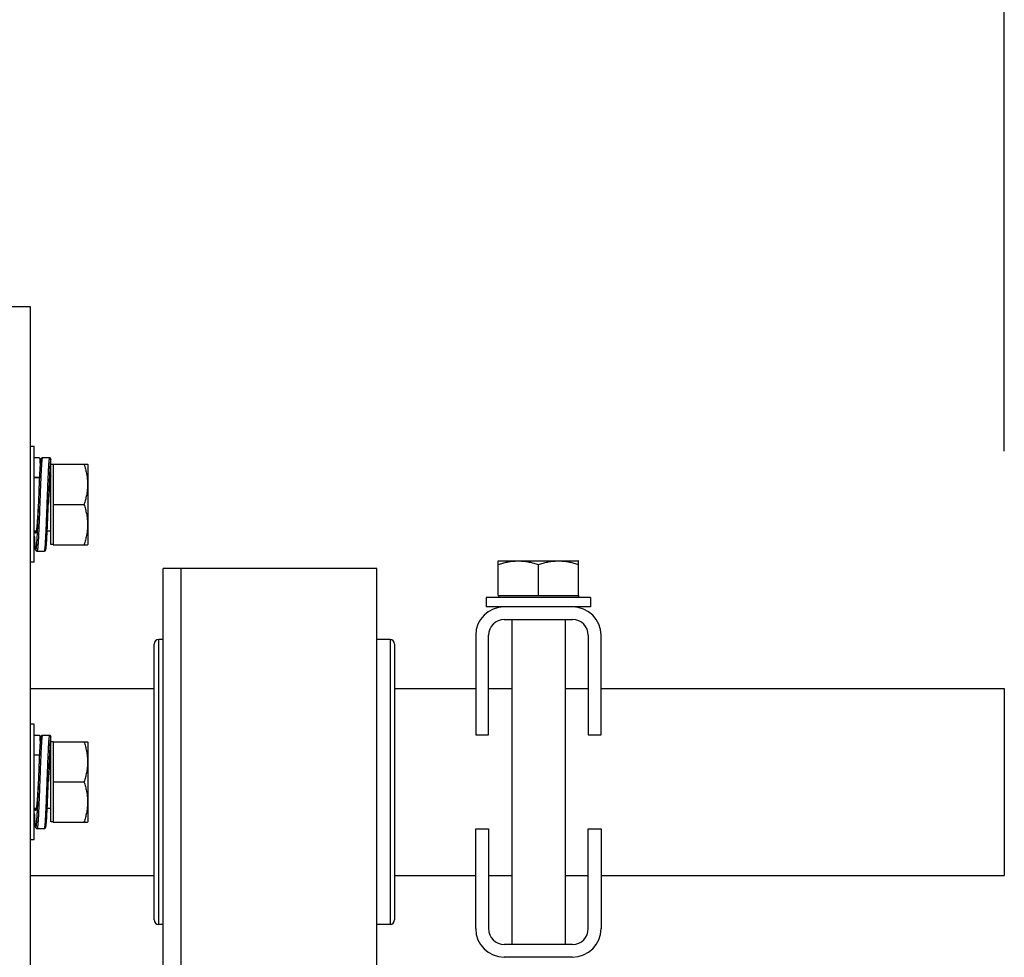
# Model space of a CAD drawing. Header units: inches. Extents: x 170 to 197.4, y 234.4 to 247.7.
# Tile 12 of 21: x 181.628 to 181.888, y 244.704 to 244.951. Entities that reach past the tile are written whole.
import ezdxf

# ---------------------------------------------------------------- set-up
doc = ezdxf.new("R2010")
doc.units = ezdxf.units.IN
doc.header["$LTSCALE"] = 0.25
doc.header["$MEASUREMENT"] = 0
doc.layers.add('780CD', color=7, linetype='Continuous')
doc.layers.add('ANNOTATIONS', color=1, linetype='Continuous')
doc.styles.add('ARIAL', font='arial.ttf', dxfattribs={"height": 0.09375})
doc.styles.get("Standard").update_dxf_attribs({"font": 'romans.shx'})
doc.dimstyles.new('DIMSTYLE_6', dxfattribs={"dimtxt": 0.0625, "dimasz": 0.15, "dimexe": 0.18, "dimexo": 0.0625, "dimgap": 0.09, "dimtad": 0, "dimtih": 1, "dimtoh": 1, "dimlfac": 26.666667, "dimzin": 4, "dimdsep": 46, "dimtxsty": 'Standard', "dimcen": 0.09, "dimadec": 0, "dimazin": 0, "dimtp": 0.01, "dimtm": 0.01, "dimtfac": 1, "dimtofl": 0, "dimtmove": 0, "dimatfit": 3, "dimfxl": 1, "dimtolj": 1, "dimtzin": 4, "dimarcsym": 0})

# ---------------------------------------------------------------- blocks, each defined once
blk = doc.blocks.new('*D7')
at = {"layer": 'ANNOTATIONS', "color": 0, "linetype": 'Continuous', "lineweight": -2, "transparency": 16777216}
for p, q in [((176.63762, 244.83722), (176.63762, 245.81849)), ((181.88762, 244.83722), (181.88762, 245.81849)), ((176.78762, 245.63849), (178.47337, 245.63849)), ((181.73762, 245.63849), (180.05188, 245.63849))]:
    blk.add_line(p, q, dxfattribs=at)
at = {"layer": 'ANNOTATIONS', "color": 0, "linetype": 'Continuous', "transparency": 16777216}
for points in [[(176.78762, 245.66349), (176.78762, 245.61349), (176.63762, 245.63849)], [(181.73762, 245.66349), (181.73762, 245.61349), (181.88762, 245.63849)]]:
    blk.add_solid(points, dxfattribs=at)
at = {"layer": 'defpoints', "color": 0, "linetype": 'Continuous', "transparency": 16777216}
for p in [(181.88762, 245.63849), (176.63762, 244.77472), (181.88762, 244.77472)]:
    blk.add_point(p, dxfattribs=at)
at = {"layer": 'ANNOTATIONS', "color": 0, "linetype": 'Continuous', "transparency": 16777216, "insert": (179.26262, 245.63849), "char_height": 0.09375, "attachment_point": 5, "style": 'ARIAL'}
blk.add_mtext('\\A1;OPENING WIDTH + 20"        ', dxfattribs=at)

msp = doc.modelspace()

# ---------------------------------------------------------------- linework, layer by layer
at = {"layer": '780CD', "linetype": 'Continuous'}
for p, q in [((181.61701, 244.87535), (181.63107, 244.87535)), ((181.63107, 244.87535), (181.63107, 244.5416)), ((181.63215, 244.8384), (181.63107, 244.8384)), ((181.63215, 244.80795), (181.63215, 244.8384)), ((181.63335, 244.83543), (181.63215, 244.83543)), ((181.63336, 244.83543), (181.63335, 244.83543)), ((181.63617, 244.83543), (181.63429, 244.83543)), ((181.63373, 244.83404), (181.63373, 244.83506)), ((181.63654, 244.81263), (181.63654, 244.83506)), ((181.6371, 244.83371), (181.63654, 244.83371)), ((181.6371, 244.83376), (181.6371, 244.81258)), ((181.6371, 244.83376), (181.64616, 244.83376)), ((181.64616, 244.83376), (181.64622, 244.83367)), ((181.64622, 244.83367), (181.64622, 244.81267)), ((181.63215, 244.83033), (181.63335, 244.83033)), ((181.6335, 244.8302), (181.63215, 244.8302)), ((181.63654, 244.8302), (181.63638, 244.8302)), ((181.6371, 244.82317), (181.64524, 244.82317)), ((181.63267, 244.81614), (181.63215, 244.81614)), ((181.63654, 244.81614), (181.63555, 244.81614)), ((181.6371, 244.81263), (181.63654, 244.81263)), ((181.6371, 244.81258), (181.64616, 244.81258)), ((181.64616, 244.81258), (181.64622, 244.81267)), ((181.63288, 244.81091), (181.63476, 244.81091)), ((181.63215, 244.80795), (181.63107, 244.80795)), ((181.75433, 244.80829), (181.75442, 244.80834)), ((181.75433, 244.79922), (181.75433, 244.80829)), ((181.75442, 244.80834), (181.77542, 244.80834)), ((181.76492, 244.79922), (181.76492, 244.80736)), ((181.77551, 244.80829), (181.77542, 244.80834)), ((181.77551, 244.79922), (181.77551, 244.80829)), ((181.66609, 244.44776), (181.66609, 244.80635)), ((181.72234, 244.80635), (181.66609, 244.80635)), ((181.67078, 244.80635), (181.67078, 244.4876)), ((181.72234, 244.44776), (181.72234, 244.80635)), ((181.75433, 244.79922), (181.77551, 244.79922)), ((181.75438, 244.79922), (181.75438, 244.79866)), ((181.77546, 244.79922), (181.77546, 244.79866)), ((181.75116, 244.79866), (181.75116, 244.79622)), ((181.77868, 244.79866), (181.75116, 244.79866)), ((181.75591, 244.79622), (181.75116, 244.79622)), ((181.77392, 244.79622), (181.75592, 244.79622)), ((181.77868, 244.79622), (181.77393, 244.79622)), ((181.77868, 244.79866), (181.77868, 244.79622)), ((181.75592, 244.79285), (181.77392, 244.79285)), ((181.75789, 244.79285), (181.75789, 244.70735)), ((181.77195, 244.79285), (181.77195, 244.70735)), ((181.74842, 244.78872), (181.74842, 244.76247)), ((181.7518, 244.76247), (181.7518, 244.78872)), ((181.77805, 244.78872), (181.77805, 244.76247)), ((181.78142, 244.76247), (181.78142, 244.78872)), ((181.66375, 244.71377), (181.66375, 244.78643)), ((181.66492, 244.7126), (181.66492, 244.7876)), ((181.66609, 244.7876), (181.66492, 244.7876)), ((181.72586, 244.7876), (181.72234, 244.7876)), ((181.72586, 244.7876), (181.72586, 244.7126)), ((181.72703, 244.78643), (181.72703, 244.71377)), ((181.63107, 244.77472), (181.66375, 244.77472)), ((181.72703, 244.77472), (181.74842, 244.77472)), ((181.7518, 244.77472), (181.75789, 244.77472)), ((181.77195, 244.77472), (181.77805, 244.77472)), ((181.78142, 244.77472), (181.88762, 244.77472)), ((181.88762, 244.77472), (181.88762, 244.72548)), ((181.63215, 244.76532), (181.63107, 244.76532)), ((181.63215, 244.73487), (181.63215, 244.76532)), ((181.63335, 244.76236), (181.63215, 244.76236)), ((181.63336, 244.76236), (181.63335, 244.76236)), ((181.63373, 244.76097), (181.63373, 244.76199)), ((181.63617, 244.76236), (181.63429, 244.76236)), ((181.63654, 244.73956), (181.63654, 244.76199)), ((181.6371, 244.76064), (181.63654, 244.76064)), ((181.6371, 244.76069), (181.64616, 244.76069)), ((181.6371, 244.76069), (181.6371, 244.73951)), ((181.64616, 244.76069), (181.64622, 244.7606)), ((181.64622, 244.7606), (181.64622, 244.7396)), ((181.74842, 244.76247), (181.7518, 244.76247)), ((181.77805, 244.76247), (181.78142, 244.76247)), ((181.63215, 244.75726), (181.63335, 244.75726)), ((181.6335, 244.75713), (181.63215, 244.75713)), ((181.63654, 244.75713), (181.63638, 244.75713)), ((181.6371, 244.7501), (181.64524, 244.7501)), ((181.63267, 244.74307), (181.63215, 244.74307)), ((181.63654, 244.74307), (181.63555, 244.74307)), ((181.6371, 244.73956), (181.63654, 244.73956)), ((181.6371, 244.73951), (181.64616, 244.73951)), ((181.64616, 244.73951), (181.64622, 244.7396)), ((181.63288, 244.73784), (181.63476, 244.73784)), ((181.74842, 244.73772), (181.7518, 244.73772)), ((181.74842, 244.71147), (181.74842, 244.73772)), ((181.7518, 244.73772), (181.7518, 244.71147)), ((181.77805, 244.73772), (181.78142, 244.73772)), ((181.77805, 244.71147), (181.77805, 244.73772)), ((181.78142, 244.73772), (181.78142, 244.71147)), ((181.63215, 244.73487), (181.63107, 244.73487)), ((181.63107, 244.72548), (181.66375, 244.72548)), ((181.72703, 244.72548), (181.74842, 244.72548)), ((181.7518, 244.72548), (181.75789, 244.72548)), ((181.77195, 244.72548), (181.77805, 244.72548)), ((181.78142, 244.72548), (181.88762, 244.72548)), ((181.66609, 244.7126), (181.66492, 244.7126)), ((181.72586, 244.7126), (181.72234, 244.7126)), ((181.75592, 244.70735), (181.77392, 244.70735)), ((181.77392, 244.70397), (181.75592, 244.70397)), ((181.75789, 244.70397), (181.75789, 244.70388)), ((181.77195, 244.70397), (181.77195, 244.70388))]:
    msp.add_line(p, q, dxfattribs=at)
for centre, radius, start, end in [((181.75592, 244.78872), 0.0075, 90, 180), ((181.77392, 244.78872), 0.0075, 0, 90), ((181.75592, 244.78872), 0.00413, 90, 180), ((181.77392, 244.78872), 0.00413, 0, 90), ((181.66492, 244.78643), 0.00117, 90, 180), ((181.72586, 244.78643), 0.00117, 0, 90), ((181.66492, 244.71377), 0.00117, 180, 270), ((181.72586, 244.71377), 0.00117, 270, 0), ((181.75592, 244.71147), 0.0075, 180, 270), ((181.75592, 244.71147), 0.00413, 180, 270), ((181.77392, 244.71147), 0.00413, 270, 0), ((181.77392, 244.71147), 0.0075, 270, 0)]:
    msp.add_arc(centre, radius, start, end, dxfattribs=at)
for points in [[(181.63377, 244.83507), (181.63376, 244.8351), (181.63374, 244.83515), (181.63371, 244.83521), (181.63366, 244.83528), (181.63358, 244.83536), (181.63345, 244.83542), (181.63336, 244.83543)], [(181.63373, 244.83506), (181.63372, 244.83516), (181.63368, 244.83525), (181.63362, 244.83532), (181.63354, 244.83538), (181.63345, 244.83542), (181.63336, 244.83543)], [(181.63429, 244.83543), (181.6342, 244.83542), (181.63407, 244.83536), (181.63398, 244.83528), (181.63393, 244.83521), (181.6339, 244.83515), (181.63388, 244.8351), (181.63387, 244.83504), (181.63385, 244.83498), (181.63384, 244.83492), (181.63382, 244.83484), (181.63382, 244.83483)], [(181.63429, 244.83543), (181.63426, 244.8354), (181.63423, 244.83531), (181.6342, 244.83516), (181.63416, 244.83495), (181.63413, 244.83468), (181.6341, 244.83435), (181.63407, 244.83397), (181.63404, 244.83353), (181.63401, 244.83304), (181.634, 244.83294)], [(181.63617, 244.83543), (181.63613, 244.8354), (181.6361, 244.83531), (181.63607, 244.83516), (181.63604, 244.83495), (181.63601, 244.83468), (181.63598, 244.83435), (181.63594, 244.83397), (181.63591, 244.83353), (181.63588, 244.83304), (181.63585, 244.8325), (181.63582, 244.83192), (181.63579, 244.83129), (181.63576, 244.83062), (181.63574, 244.83033)], [(181.63654, 244.83506), (181.63653, 244.83516), (181.63649, 244.83525), (181.63643, 244.83532), (181.63635, 244.83538), (181.63626, 244.83542), (181.63617, 244.83543)], [(181.63382, 244.83483), (181.63381, 244.83476), (181.6338, 244.83467), (181.63378, 244.83457), (181.63377, 244.83446), (181.63376, 244.83434), (181.63374, 244.8342), (181.63373, 244.83405), (181.63371, 244.83389), (181.6337, 244.83371), (181.63368, 244.83352), (181.63367, 244.83331), (181.63365, 244.83308), (181.63364, 244.83283), (181.63362, 244.83257), (181.6336, 244.83228), (181.63359, 244.83198), (181.63357, 244.83165), (181.63355, 244.83131), (181.63353, 244.83094), (181.63351, 244.83055), (181.6335, 244.8302)], [(181.63382, 244.83481), (181.63379, 244.83493), (181.63376, 244.83503), (181.63373, 244.83506)], [(181.63382, 244.83483), (181.63382, 244.83484), (181.63381, 244.83491), (181.63379, 244.83498), (181.63378, 244.83504), (181.63377, 244.83507)], [(181.634, 244.83294), (181.63397, 244.8325), (181.63394, 244.83192), (181.63391, 244.83129), (181.63388, 244.83062), (181.63386, 244.8302)], [(181.63654, 244.83506), (181.63651, 244.83503), (181.63648, 244.83493), (181.63644, 244.83478), (181.63641, 244.83457), (181.63638, 244.83429), (181.63635, 244.83396), (181.63631, 244.83357), (181.63628, 244.83313), (181.63625, 244.83263), (181.63622, 244.83209), (181.63619, 244.8315), (181.63615, 244.83087), (181.63613, 244.83034)], [(181.64524, 244.83376), (181.64562, 244.83253), (181.6459, 244.83136), (181.64609, 244.8302), (181.64618, 244.82904), (181.64618, 244.82789), (181.64609, 244.82673), (181.6459, 244.82557), (181.64562, 244.8244), (181.64524, 244.82317)], [(181.6335, 244.8302), (181.63349, 244.83014), (181.63347, 244.82972), (181.63345, 244.82927), (181.63343, 244.8288), (181.63341, 244.82831), (181.63339, 244.82781), (181.63337, 244.82728), (181.63335, 244.82674), (181.63333, 244.82618), (181.63331, 244.82561), (181.63328, 244.82502), (181.63326, 244.82441), (181.63324, 244.8238), (181.63321, 244.82317)], [(181.63386, 244.8302), (181.63385, 244.82992), (181.63382, 244.82918), (181.63379, 244.82841), (181.63375, 244.82761), (181.63372, 244.8268), (181.63369, 244.82596), (181.63366, 244.82511), (181.63363, 244.82425), (181.6336, 244.82339), (181.63356, 244.82252), (181.63353, 244.82166), (181.6335, 244.82081), (181.63347, 244.81996), (181.63344, 244.81914), (181.63341, 244.81833), (181.63337, 244.81755), (181.63334, 244.81679), (181.63331, 244.81614)], [(181.63335, 244.83033), (181.63345, 244.83035), (181.63351, 244.83037)], [(181.63344, 244.8302), (181.63344, 244.83021), (181.63339, 244.8303), (181.63335, 244.83033)], [(181.63574, 244.8302), (181.63572, 244.82992), (181.63569, 244.82918), (181.63566, 244.82841), (181.63563, 244.82761), (181.6356, 244.8268), (181.63557, 244.82596), (181.63553, 244.82511), (181.6355, 244.82425), (181.63547, 244.82339), (181.63544, 244.82252), (181.63541, 244.82166), (181.63538, 244.82081), (181.63534, 244.81996), (181.63531, 244.81914), (181.63528, 244.81833), (181.63525, 244.81755), (181.63522, 244.81679), (181.63519, 244.81614)], [(181.63574, 244.83033), (181.63574, 244.8302)], [(181.63584, 244.82317), (181.63585, 244.82346), (181.63588, 244.82396), (181.63591, 244.82446), (181.63594, 244.82493), (181.63597, 244.8254), (181.636, 244.82584), (181.63603, 244.82626), (181.63605, 244.82667), (181.63608, 244.82705), (181.63611, 244.82741), (181.63613, 244.82775), (181.63615, 244.82806), (181.63618, 244.82836), (181.6362, 244.82863), (181.63622, 244.82888), (181.63625, 244.82911), (181.63627, 244.82932), (181.63629, 244.82952), (181.63631, 244.82969), (181.63633, 244.82984), (181.63635, 244.82998), (181.63636, 244.8301), (181.63638, 244.83021), (181.6364, 244.8303), (181.63641, 244.83037), (181.63643, 244.83043), (181.63643, 244.83045)], [(181.63638, 244.8302), (181.63634, 244.82996), (181.6363, 244.82964), (181.63626, 244.82927), (181.63622, 244.82885), (181.63618, 244.82838), (181.63614, 244.82787), (181.6361, 244.82732), (181.63606, 244.82674), (181.63602, 244.82613), (181.63598, 244.8255), (181.63594, 244.82485), (181.6359, 244.82418), (181.63586, 244.82351), (181.63584, 244.82317)], [(181.63612, 244.8302), (181.63612, 244.83019), (181.63609, 244.82948), (181.63606, 244.82874), (181.63602, 244.82797), (181.63599, 244.82717), (181.63596, 244.82635), (181.63593, 244.82552), (181.63589, 244.82467), (181.63586, 244.82381), (181.63584, 244.82317)], [(181.63613, 244.83034), (181.63612, 244.8302)], [(181.63654, 244.83071), (181.6365, 244.83068), (181.63646, 244.83059), (181.63642, 244.83044), (181.63638, 244.83023)], [(181.63638, 244.83023), (181.63638, 244.83023)], [(181.63638, 244.83023), (181.63638, 244.8302)], [(181.63643, 244.83045), (181.63649, 244.83052), (181.63653, 244.83061), (181.63654, 244.83071)], [(181.63643, 244.83045), (181.63644, 244.83047), (181.63644, 244.83047)], [(181.63321, 244.82317), (181.63319, 244.82281), (181.63316, 244.82229), (181.63313, 244.82178), (181.6331, 244.8213), (181.63307, 244.82082), (181.63304, 244.82037), (181.63301, 244.81994), (181.63299, 244.81954), (181.63296, 244.81915), (181.63293, 244.81879), (181.63291, 244.81845), (181.63288, 244.81814), (181.63286, 244.81785), (181.63284, 244.81758), (181.63281, 244.81733), (181.63279, 244.81711), (181.63277, 244.8169), (181.63275, 244.81671), (181.63273, 244.81655), (181.63271, 244.8164), (181.63269, 244.81627), (181.63267, 244.81616), (181.63266, 244.81606), (181.63264, 244.81598), (181.63262, 244.81592), (181.63261, 244.81588), (181.63261, 244.81588)], [(181.63321, 244.82317), (181.63319, 244.82283), (181.63315, 244.82216), (181.63311, 244.82149), (181.63307, 244.82084), (181.63303, 244.82021), (181.63299, 244.8196), (181.63295, 244.81902), (181.63291, 244.81847), (181.63287, 244.81796), (181.63283, 244.81749), (181.63279, 244.81707), (181.63275, 244.8167), (181.63271, 244.81638), (181.63267, 244.81614)], [(181.63321, 244.82317), (181.6332, 244.82296), (181.63317, 244.8221), (181.63314, 244.82125), (181.63311, 244.82041), (181.63308, 244.81958), (181.63304, 244.81877), (181.63301, 244.81799), (181.63298, 244.81723), (181.63295, 244.8165), (181.63293, 244.81614)], [(181.63555, 244.81614), (181.63557, 244.81647), (181.63559, 244.81686), (181.63561, 244.81727), (181.63562, 244.81769), (181.63564, 244.81812), (181.63566, 244.81857), (181.63568, 244.81903), (181.6357, 244.81951), (181.63572, 244.81999), (181.63574, 244.82049), (181.63576, 244.821), (181.63578, 244.82152), (181.6358, 244.82205), (181.63582, 244.82258), (181.63584, 244.82313), (181.63584, 244.82317)], [(181.64524, 244.82317), (181.64562, 244.82195), (181.6459, 244.82077), (181.64609, 244.81961), (181.64618, 244.81845), (181.64618, 244.8173), (181.64609, 244.81614), (181.6459, 244.81499), (181.64562, 244.81381), (181.64524, 244.81258)], [(181.63292, 244.81601), (181.63291, 244.81581), (181.63288, 244.81515), (181.63285, 244.81454), (181.63282, 244.81397), (181.63278, 244.81345), (181.63275, 244.81298), (181.63272, 244.81257), (181.63269, 244.81221), (181.63266, 244.81191), (181.63262, 244.81166), (181.63259, 244.81148), (181.63256, 244.81135), (181.63253, 244.81129), (181.63249, 244.81129), (181.63246, 244.81135), (181.63243, 244.81148), (181.6324, 244.81166), (181.63236, 244.81191), (181.63233, 244.81221), (181.6323, 244.81257), (181.63227, 244.81298), (181.63223, 244.81345), (181.6322, 244.81397), (181.63217, 244.81454), (181.63215, 244.81486)], [(181.63215, 244.81485), (181.63217, 244.81462), (181.63218, 244.81432), (181.6322, 244.81403), (181.63222, 244.81375), (181.63223, 244.8135), (181.63225, 244.81326), (181.63226, 244.81303), (181.63228, 244.81283), (181.63229, 244.81263), (181.63231, 244.81245), (181.63232, 244.81229), (181.63234, 244.81214), (181.63235, 244.81201), (181.63236, 244.81188), (181.63238, 244.81177), (181.63239, 244.81167), (181.63241, 244.81158), (181.63242, 244.8115), (181.63243, 244.81142), (181.63245, 244.81136), (181.63246, 244.8113), (181.63248, 244.81124), (181.6325, 244.81118), (181.63253, 244.81112), (181.63258, 244.81105), (181.63267, 244.81097), (181.6328, 244.81092), (181.63288, 244.81091)], [(181.63267, 244.81614), (181.63267, 244.81611), (181.63263, 244.8159), (181.63259, 244.81575), (181.63255, 244.81566), (181.63251, 244.81563), (181.63247, 244.81566), (181.63243, 244.81575), (181.63239, 244.8159), (181.63235, 244.81611), (181.63234, 244.81614)], [(181.63331, 244.81614), (181.63331, 244.81607), (181.63328, 244.81538), (181.63325, 244.81473), (181.63322, 244.81413), (181.63318, 244.81356), (181.63315, 244.81305), (181.63312, 244.81259), (181.63309, 244.81218), (181.63306, 244.81182), (181.63303, 244.81152), (181.633, 244.81128), (181.63296, 244.8111), (181.63293, 244.81098), (181.6329, 244.81092), (181.63288, 244.81091)], [(181.63293, 244.81614), (181.63292, 244.81601)], [(181.63476, 244.81091), (181.63485, 244.81092), (181.63498, 244.81097), (181.63507, 244.81105), (181.63511, 244.81112), (181.63514, 244.81118), (181.63517, 244.81124), (181.63518, 244.8113), (181.6352, 244.81136), (181.63521, 244.81142), (181.63523, 244.81149), (181.63524, 244.81157), (181.63525, 244.81166), (181.63526, 244.81176), (181.63528, 244.81187), (181.63529, 244.81199), (181.6353, 244.81211), (181.63532, 244.81226), (181.63533, 244.81241), (181.63535, 244.81258), (181.63536, 244.81276), (181.63538, 244.81295), (181.63539, 244.81316), (181.63541, 244.81339), (181.63542, 244.81362), (181.63544, 244.81388), (181.63545, 244.81415), (181.63547, 244.81443), (181.63548, 244.81473), (181.6355, 244.81505), (181.63552, 244.81538), (181.63553, 244.81573), (181.63555, 244.81609), (181.63555, 244.81614)], [(181.63519, 244.81614), (181.63519, 244.81607), (181.63515, 244.81538), (181.63512, 244.81473), (181.63509, 244.81413), (181.63506, 244.81356), (181.63503, 244.81305), (181.635, 244.81259), (181.63496, 244.81218), (181.63493, 244.81182), (181.6349, 244.81152), (181.63487, 244.81128), (181.63484, 244.8111), (181.63481, 244.81098), (181.63478, 244.81092), (181.63476, 244.81091)], [(181.75433, 244.80736), (181.75556, 244.80774), (181.75674, 244.80802), (181.7579, 244.80821), (181.75905, 244.8083), (181.76021, 244.8083), (181.76136, 244.80821), (181.76252, 244.80802), (181.7637, 244.80774), (181.76492, 244.80736)], [(181.76492, 244.80736), (181.76615, 244.80774), (181.76733, 244.80802), (181.76849, 244.80821), (181.76964, 244.8083), (181.77079, 244.8083), (181.77195, 244.80821), (181.77311, 244.80802), (181.77429, 244.80774), (181.77551, 244.80736)], [(181.63377, 244.762), (181.63376, 244.76203), (181.63374, 244.76208), (181.63371, 244.76214), (181.63366, 244.76221), (181.63358, 244.76229), (181.63345, 244.76235), (181.63336, 244.76236)], [(181.63373, 244.76199), (181.63372, 244.76208), (181.63368, 244.76217), (181.63362, 244.76225), (181.63354, 244.76231), (181.63345, 244.76235), (181.63336, 244.76236)], [(181.63382, 244.76176), (181.63381, 244.76169), (181.6338, 244.7616), (181.63378, 244.7615), (181.63377, 244.76139), (181.63376, 244.76126), (181.63374, 244.76113), (181.63373, 244.76098), (181.63371, 244.76082), (181.6337, 244.76064), (181.63368, 244.76045), (181.63367, 244.76024), (181.63365, 244.76001), (181.63364, 244.75976), (181.63362, 244.7595), (181.6336, 244.75921), (181.63359, 244.75891), (181.63357, 244.75858), (181.63355, 244.75823), (181.63353, 244.75787), (181.63351, 244.75748), (181.6335, 244.75713)], [(181.63382, 244.76174), (181.63379, 244.76186), (181.63376, 244.76196), (181.63373, 244.76199)], [(181.63382, 244.76176), (181.63382, 244.76177), (181.63381, 244.76184), (181.63379, 244.76191), (181.63378, 244.76197), (181.63377, 244.762)], [(181.63429, 244.76236), (181.6342, 244.76235), (181.63407, 244.76229), (181.63398, 244.76221), (181.63393, 244.76214), (181.6339, 244.76208), (181.63388, 244.76203), (181.63387, 244.76197), (181.63385, 244.76191), (181.63384, 244.76184), (181.63382, 244.76177), (181.63382, 244.76176)], [(181.63429, 244.76236), (181.63426, 244.76233), (181.63423, 244.76224), (181.6342, 244.76209), (181.63416, 244.76188), (181.63413, 244.76161), (181.6341, 244.76128), (181.63407, 244.7609), (181.63404, 244.76046), (181.63401, 244.75997), (181.634, 244.75987)], [(181.63617, 244.76236), (181.63613, 244.76233), (181.6361, 244.76224), (181.63607, 244.76209), (181.63604, 244.76188), (181.63601, 244.76161), (181.63598, 244.76128), (181.63594, 244.7609), (181.63591, 244.76046), (181.63588, 244.75997), (181.63585, 244.75943), (181.63582, 244.75885), (181.63579, 244.75822), (181.63576, 244.75755), (181.63574, 244.75726)], [(181.63654, 244.76199), (181.63651, 244.76196), (181.63648, 244.76186), (181.63644, 244.76171), (181.63641, 244.76149), (181.63638, 244.76122), (181.63635, 244.76089), (181.63631, 244.7605), (181.63628, 244.76006), (181.63625, 244.75956), (181.63622, 244.75902), (181.63619, 244.75843), (181.63615, 244.7578), (181.63613, 244.75726)], [(181.63654, 244.76199), (181.63653, 244.76208), (181.63649, 244.76217), (181.63643, 244.76225), (181.63635, 244.76231), (181.63626, 244.76235), (181.63617, 244.76236)], [(181.64524, 244.76069), (181.64562, 244.75946), (181.6459, 244.75828), (181.64609, 244.75713), (181.64618, 244.75597), (181.64618, 244.75482), (181.64609, 244.75366), (181.6459, 244.7525), (181.64562, 244.75133), (181.64524, 244.7501)], [(181.63335, 244.75726), (181.63345, 244.75728), (181.63351, 244.75729)], [(181.634, 244.75987), (181.63397, 244.75943), (181.63394, 244.75885), (181.63391, 244.75822), (181.63388, 244.75755), (181.63386, 244.75713)], [(181.63584, 244.7501), (181.63585, 244.75039), (181.63588, 244.75089), (181.63591, 244.75138), (181.63594, 244.75186), (181.63597, 244.75232), (181.636, 244.75277), (181.63603, 244.75319), (181.63605, 244.7536), (181.63608, 244.75398), (181.63611, 244.75434), (181.63613, 244.75468), (181.63615, 244.75499), (181.63618, 244.75529), (181.6362, 244.75556), (181.63622, 244.75581), (181.63625, 244.75604), (181.63627, 244.75625), (181.63629, 244.75644), (181.63631, 244.75662), (181.63633, 244.75677), (181.63635, 244.75691), (181.63636, 244.75703), (181.63638, 244.75714), (181.6364, 244.75723), (181.63641, 244.7573), (181.63643, 244.75736), (181.63643, 244.75738)], [(181.63654, 244.75764), (181.6365, 244.75761), (181.63646, 244.75752), (181.63642, 244.75737), (181.63638, 244.75716)], [(181.63643, 244.75738), (181.63649, 244.75745), (181.63653, 244.75754), (181.63654, 244.75764)], [(181.63643, 244.75738), (181.63644, 244.7574), (181.63644, 244.7574)], [(181.6335, 244.75713), (181.63349, 244.75707), (181.63347, 244.75665), (181.63345, 244.7562), (181.63343, 244.75573), (181.63341, 244.75524), (181.63339, 244.75473), (181.63337, 244.75421), (181.63335, 244.75367), (181.63333, 244.75311), (181.63331, 244.75254), (181.63328, 244.75195), (181.63326, 244.75134), (181.63324, 244.75073), (181.63321, 244.7501)], [(181.63386, 244.75713), (181.63385, 244.75684), (181.63382, 244.75611), (181.63379, 244.75534), (181.63375, 244.75454), (181.63372, 244.75372), (181.63369, 244.75289), (181.63366, 244.75204), (181.63363, 244.75118), (181.6336, 244.75032), (181.63356, 244.74945), (181.63353, 244.74859), (181.6335, 244.74773), (181.63347, 244.74689), (181.63344, 244.74606), (181.63341, 244.74526), (181.63337, 244.74448), (181.63334, 244.74372), (181.63331, 244.74307)], [(181.63344, 244.75713), (181.63344, 244.75714), (181.63339, 244.75723), (181.63335, 244.75726)], [(181.63574, 244.75713), (181.63572, 244.75684), (181.63569, 244.75611), (181.63566, 244.75534), (181.63563, 244.75454), (181.6356, 244.75372), (181.63557, 244.75289), (181.63553, 244.75204), (181.6355, 244.75118), (181.63547, 244.75032), (181.63544, 244.74945), (181.63541, 244.74859), (181.63538, 244.74773), (181.63534, 244.74689), (181.63531, 244.74606), (181.63528, 244.74526), (181.63525, 244.74448), (181.63522, 244.74372), (181.63519, 244.74307)], [(181.63574, 244.75726), (181.63574, 244.75713)], [(181.63638, 244.75713), (181.63634, 244.75689), (181.6363, 244.75657), (181.63626, 244.7562), (181.63622, 244.75578), (181.63618, 244.75531), (181.63614, 244.7548), (181.6361, 244.75425), (181.63606, 244.75367), (181.63602, 244.75306), (181.63598, 244.75243), (181.63594, 244.75178), (181.6359, 244.75111), (181.63586, 244.75044), (181.63584, 244.7501)], [(181.63612, 244.75713), (181.63612, 244.75712), (181.63609, 244.75641), (181.63606, 244.75567), (181.63602, 244.7549), (181.63599, 244.7541), (181.63596, 244.75328), (181.63593, 244.75245), (181.63589, 244.7516), (181.63586, 244.75074), (181.63584, 244.7501)], [(181.63613, 244.75726), (181.63612, 244.75713)], [(181.63638, 244.75716), (181.63638, 244.75716)], [(181.63638, 244.75716), (181.63638, 244.75713)], [(181.63321, 244.7501), (181.63319, 244.74973), (181.63316, 244.74922), (181.63313, 244.74871), (181.6331, 244.74822), (181.63307, 244.74775), (181.63304, 244.7473), (181.63301, 244.74687), (181.63299, 244.74647), (181.63296, 244.74608), (181.63293, 244.74572), (181.63291, 244.74538), (181.63288, 244.74507), (181.63286, 244.74478), (181.63284, 244.74451), (181.63281, 244.74426), (181.63279, 244.74403), (181.63277, 244.74383), (181.63275, 244.74364), (181.63273, 244.74348), (181.63271, 244.74333), (181.63269, 244.7432), (181.63267, 244.74309), (181.63266, 244.74299), (181.63264, 244.74291), (181.63262, 244.74285), (181.63261, 244.74281), (181.63261, 244.7428)], [(181.63321, 244.7501), (181.63319, 244.74976), (181.63315, 244.74909), (181.63311, 244.74842), (181.63307, 244.74777), (181.63303, 244.74714), (181.63299, 244.74653), (181.63295, 244.74595), (181.63291, 244.7454), (181.63287, 244.74489), (181.63283, 244.74442), (181.63279, 244.744), (181.63275, 244.74363), (181.63271, 244.74331), (181.63267, 244.74307)], [(181.63321, 244.7501), (181.6332, 244.74989), (181.63317, 244.74903), (181.63314, 244.74818), (181.63311, 244.74734), (181.63308, 244.74651), (181.63304, 244.7457), (181.63301, 244.74491), (181.63298, 244.74416), (181.63295, 244.74343), (181.63293, 244.74307)], [(181.63555, 244.74307), (181.63557, 244.7434), (181.63559, 244.74379), (181.63561, 244.74419), (181.63562, 244.74462), (181.63564, 244.74505), (181.63566, 244.7455), (181.63568, 244.74596), (181.6357, 244.74644), (181.63572, 244.74692), (181.63574, 244.74742), (181.63576, 244.74793), (181.63578, 244.74845), (181.6358, 244.74898), (181.63582, 244.74951), (181.63584, 244.75006), (181.63584, 244.7501)], [(181.64524, 244.7501), (181.64562, 244.74887), (181.6459, 244.7477), (181.64609, 244.74654), (181.64618, 244.74538), (181.64618, 244.74423), (181.64609, 244.74307), (181.6459, 244.74191), (181.64562, 244.74074), (181.64524, 244.73951)], [(181.63292, 244.74294), (181.63291, 244.74274), (181.63288, 244.74208), (181.63285, 244.74147), (181.63282, 244.7409), (181.63278, 244.74038), (181.63275, 244.73991), (181.63272, 244.7395), (181.63269, 244.73914), (181.63266, 244.73883), (181.63262, 244.73859), (181.63259, 244.73841), (181.63256, 244.73828), (181.63253, 244.73822), (181.63249, 244.73822), (181.63246, 244.73828), (181.63243, 244.73841), (181.6324, 244.73859), (181.63236, 244.73883), (181.63233, 244.73914), (181.6323, 244.7395), (181.63227, 244.73991), (181.63223, 244.74038), (181.6322, 244.7409), (181.63217, 244.74147), (181.63215, 244.74179)], [(181.63215, 244.74178), (181.63217, 244.74155), (181.63218, 244.74125), (181.6322, 244.74096), (181.63222, 244.74068), (181.63223, 244.74043), (181.63225, 244.74019), (181.63226, 244.73996), (181.63228, 244.73975), (181.63229, 244.73956), (181.63231, 244.73938), (181.63232, 244.73922), (181.63234, 244.73907), (181.63235, 244.73893), (181.63236, 244.73881), (181.63238, 244.7387), (181.63239, 244.7386), (181.63241, 244.73851), (181.63242, 244.73842), (181.63243, 244.73835), (181.63245, 244.73829), (181.63246, 244.73822), (181.63248, 244.73817), (181.6325, 244.73811), (181.63253, 244.73805), (181.63258, 244.73798), (181.63267, 244.7379), (181.6328, 244.73785), (181.63288, 244.73784)], [(181.63267, 244.74307), (181.63267, 244.74304), (181.63263, 244.74283), (181.63259, 244.74268), (181.63255, 244.74259), (181.63251, 244.74256), (181.63247, 244.74259), (181.63243, 244.74268), (181.63239, 244.74283), (181.63235, 244.74304), (181.63234, 244.74307)], [(181.63331, 244.74307), (181.63331, 244.743), (181.63328, 244.74231), (181.63325, 244.74166), (181.63322, 244.74105), (181.63318, 244.74049), (181.63315, 244.73998), (181.63312, 244.73952), (181.63309, 244.73911), (181.63306, 244.73875), (181.63303, 244.73845), (181.633, 244.73821), (181.63296, 244.73803), (181.63293, 244.73791), (181.6329, 244.73785), (181.63288, 244.73784)], [(181.63293, 244.74307), (181.63292, 244.74294)], [(181.63476, 244.73784), (181.63485, 244.73785), (181.63498, 244.7379), (181.63507, 244.73798), (181.63511, 244.73805), (181.63514, 244.73811), (181.63517, 244.73817), (181.63518, 244.73823), (181.6352, 244.73828), (181.63521, 244.73835), (181.63523, 244.73842), (181.63524, 244.7385), (181.63525, 244.73859), (181.63526, 244.73869), (181.63528, 244.7388), (181.63529, 244.73891), (181.6353, 244.73904), (181.63532, 244.73919), (181.63533, 244.73934), (181.63535, 244.73951), (181.63536, 244.73969), (181.63538, 244.73988), (181.63539, 244.74009), (181.63541, 244.74031), (181.63542, 244.74055), (181.63544, 244.74081), (181.63545, 244.74108), (181.63547, 244.74136), (181.63548, 244.74166), (181.6355, 244.74198), (181.63552, 244.74231), (181.63553, 244.74266), (181.63555, 244.74302), (181.63555, 244.74307)], [(181.63519, 244.74307), (181.63519, 244.743), (181.63515, 244.74231), (181.63512, 244.74166), (181.63509, 244.74105), (181.63506, 244.74049), (181.63503, 244.73998), (181.635, 244.73952), (181.63496, 244.73911), (181.63493, 244.73875), (181.6349, 244.73845), (181.63487, 244.73821), (181.63484, 244.73803), (181.63481, 244.73791), (181.63478, 244.73785), (181.63476, 244.73784)]]:
    msp.add_spline(points, degree=3, dxfattribs=at)

# ---------------------------------------------------------------- dimensions: what is measured, and where the dimension line sits
at = {"layer": 'ANNOTATIONS', "linetype": 'Continuous'}
dim = msp.add_linear_dim(base=(181.88762, 245.63849), p1=(176.63762, 244.77472), p2=(181.88762, 244.77472), text='OPENING WIDTH + 20"        ', dimstyle='DIMSTYLE_6', override={"dimtxt": 0.08, "dimtxsty": 'ARIAL'}, dxfattribs=at)
dim.commit()
dim.dimension.update_dxf_attribs({"geometry": '*D7', "text_midpoint": (179.26262, 245.63849), "dimtype": 160})

doc.saveas('drawing.dxf')
